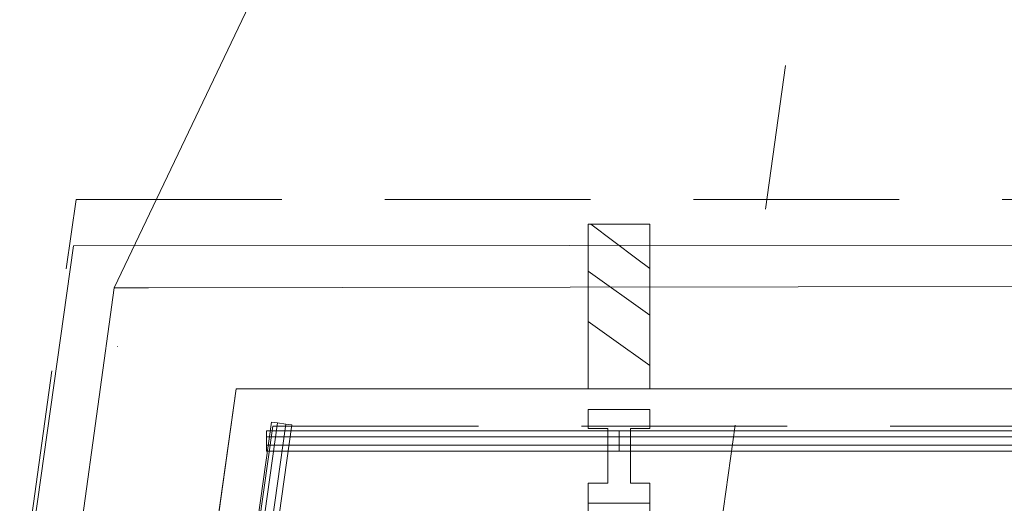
# Model space of a CAD drawing. Header units: millimetres. Extents: x 74467 to 235410, y -65 to 114857.
# Tile 88 of 256: x 85160 to 86117, y 103256 to 103725. Entities that reach past the tile are written whole.
import ezdxf
from ezdxf.enums import TextEntityAlignment as Align

# ---------------------------------------------------------------- set-up
doc = ezdxf.new("R2010")
doc.units = ezdxf.units.MM
doc.header["$MEASUREMENT"] = 0
for name, pattern in [('Katkend topelt', [1093.611073, 529.166651, -211.666656, 141.111112, -211.666656]), ('Katkend varjatud', [300, 200, -100]), ('Wipeout_Contour', [1000, 0, -1000])]:
    doc.linetypes.add(name, pattern=pattern)
for name, color, linetype in [('00 Kunstikonkursi LÜ jaoks asendi 2D', 7, 'Continuous'), ('00 Teljed.AR', 7, 'Continuous'), ('1245 Klaasfassaadid.AR', 7, 'Continuous'), ('1247 Lamellid.AR', 7, 'Continuous'), ('1248 Vihmaveerennid.AR', 7, 'Continuous')]:
    doc.layers.add(name, color=color, linetype=linetype)
doc.styles.add('GENERATED_STYLE_3', font='txt')
pattern_1 = [(45, (0, 0), (-176.7767, 176.7767), []), (45, (-35.36, 35.36), (-176.7767, 176.7767), []), (45, (-70.7, 70.7), (-176.7767, 176.7767), [])]

# ---------------------------------------------------------------- blocks, each defined once
blk = doc.blocks.new('Beam_7_1', base_point=(85231.4, 103526.87))
at = {"color": 254, "linetype": 'Wipeout_Contour', "lineweight": 0, "ltscale": 537939.679351}
blk.add_wipeout([(85370.48, 103366.87), (86567.61, 103366.87), (86567.61, 103526.87), (85231.4, 103526.87)], dxfattribs=at).dxf.layer = '1247 Lamellid.AR'
at = {"layer": '1247 Lamellid.AR', "color": 7, "linetype": 'Continuous', "lineweight": 13, "flags": 128}
for points in [[(85231.4, 103526.87), (86567.61, 103526.87)], [(85370.48, 103366.87), (86567.61, 103366.87)]]:
    blk.add_lwpolyline(points, dxfattribs=at)
blk = doc.blocks.new('Beam_23_1', base_point=(85231.4, 103526.87))
at = {"color": 254, "linetype": 'Wipeout_Contour', "lineweight": 0, "ltscale": 527440.435451}
blk.add_wipeout([(85231.4, 103526.87), (84492.16, 98266.92), (84650.6, 98244.65), (85370.48, 103366.87)], dxfattribs=at).dxf.layer = '1247 Lamellid.AR'
at = {"layer": '1247 Lamellid.AR', "color": 7, "linetype": 'Continuous', "lineweight": 13, "flags": 128}
for points in [[(85231.4, 103526.87), (84492.16, 98266.92)], [(85370.48, 103366.87), (84650.6, 98244.65)]]:
    blk.add_lwpolyline(points, dxfattribs=at)
blk = doc.blocks.new('Beam_47_1', base_point=(85231.4, 103526.87))
at = {"layer": '1247 Lamellid.AR', "color": 7, "linetype": 'Katkend varjatud', "lineweight": 13, "flags": 128}
for points in [[(85231.4, 103526.87), (86567.61, 103526.87)], [(85370.48, 103366.87), (86567.61, 103366.87)]]:
    blk.add_lwpolyline(points, dxfattribs=at)
blk = doc.blocks.new('Beam_48_1', base_point=(85231.4, 103526.87))
at = {"layer": '1247 Lamellid.AR', "color": 7, "linetype": 'Katkend varjatud', "lineweight": 13, "flags": 128}
for points in [[(85231.4, 103526.87), (84492.16, 98266.92)], [(85370.48, 103366.87), (84650.6, 98244.65)]]:
    blk.add_lwpolyline(points, dxfattribs=at)
blk = doc.blocks.new('*X2081')
at = {"layer": '1247 Lamellid.AR', "color": 7, "linetype": 'Continuous', "lineweight": 13}
for p, q in [((85760.04, 103493.11), (85715.13, 103526.87)), ((85772.61, 103483.93), (85760.04, 103493.11)), ((85772.61, 103438.67), (85712.61, 103481.23)), ((85735.19, 103416.19), (85712.61, 103432.28)), ((85772.61, 103389.57), (85735.19, 103416.19))]:
    blk.add_line(p, q, dxfattribs=at)
blk = doc.blocks.new('Column_116_1', base_point=(85742.61, 103366.87))
at = {"layer": '1247 Lamellid.AR', "color": 7, "linetype": 'Continuous', "lineweight": 13, "flags": 128}
blk.add_lwpolyline([(85712.61, 103366.87), (85772.61, 103366.87), (85772.61, 103526.87), (85712.61, 103526.87)], close=True, dxfattribs=at)
at = {"layer": '1247 Lamellid.AR', "color": 7, "lineweight": 15}
blk.add_blockref('*X2081', (0, 0), dxfattribs=at)
blk = doc.blocks.new('Beam_101_1', base_point=(80955.79, 71665.2))
at = {"layer": '1248 Vihmaveerennid.AR', "color": 7, "linetype": 'Katkend varjatud', "lineweight": 13}
for p, q in [((80737.96, 71695.82), (85214.9, 103550.85)), ((80955.79, 71665.2), (85406.11, 103330.88))]:
    blk.add_line(p, q, dxfattribs=at)
blk = doc.blocks.new('Beam_104_1', base_point=(85406.11, 103330.88))
at = {"layer": '1248 Vihmaveerennid.AR', "color": 7, "linetype": 'Katkend varjatud', "lineweight": 13}
for p, q in [((85214.9, 103550.85), (96832.64, 103550.85)), ((85406.11, 103330.88), (96832.64, 103330.88))]:
    blk.add_line(p, q, dxfattribs=at)
blk = doc.blocks.new('Curtain Wall_14_1')
at = {"layer": '1245 Klaasfassaadid.AR', "color": 7, "linetype": 'Continuous', "lineweight": 13, "flags": 128}
for points in [[(85377.63, 103141.12), (85404.84, 103334.8), (85410.79, 103333.96), (85383.57, 103140.29)], [(85383.57, 103140.29), (85410.79, 103333.96), (85418.71, 103332.85), (85391.49, 103139.18)], [(85391.49, 103139.18), (85418.71, 103332.85), (85424.65, 103332.01), (85397.43, 103138.34)]]:
    blk.add_lwpolyline(points, close=True, dxfattribs=at)
blk = doc.blocks.new('Curtain Wall_29_1')
at = {"layer": '1245 Klaasfassaadid.AR', "linetype": 'Continuous', "lineweight": 0, "true_color": 0x000000}
h = blk.add_hatch(dxfattribs=at)
h.set_pattern_fill('Alumiinium_0001', color=178, style=0, pattern_type=2)
h.set_pattern_definition(pattern_1)
h.paths.add_polyline_path([(85772.61, 103346.87), (85712.61, 103346.87), (85712.61, 103328.35), (85731.61, 103328.38), (85731.61, 103335.97), (85753.61, 103335.97), (85753.61, 103328.39), (85772.61, 103328.41)])
h = blk.add_hatch(dxfattribs=at)
h.set_pattern_fill('Alumiinium_0001', color=178, style=0, pattern_type=2)
h.set_pattern_definition(pattern_1)
h.paths.add_polyline_path([(85753.61, 103335.97), (85731.61, 103335.97), (85731.61, 103328.38), (85731.61, 103301.88), (85753.61, 103301.88), (85753.61, 103328.39)])
h = blk.add_hatch(dxfattribs=at)
h.set_pattern_fill('Alumiinium_0001', color=178, style=0, pattern_type=2)
h.set_pattern_definition(pattern_1)
h.paths.add_polyline_path([(85772.61, 103275.38), (85753.61, 103275.38), (85753.61, 103301.88), (85731.61, 103301.88), (85731.61, 103275.38), (85712.61, 103275.38), (85712.61, 103255.88), (85772.61, 103255.88)])
at = {"layer": '1245 Klaasfassaadid.AR', "color": 7, "linetype": 'Continuous', "lineweight": 13}
for p, q in [((85712.61, 103346.87), (85712.61, 103328.35)), ((85772.61, 103346.87), (85712.61, 103346.87)), ((85772.61, 103346.87), (85772.61, 103328.41)), ((85731.61, 103328.38), (85712.61, 103328.35)), ((85772.61, 103328.41), (85753.61, 103328.39)), ((85731.61, 103275.38), (85712.61, 103275.38)), ((85772.61, 103275.38), (85753.61, 103275.38)), ((85772.61, 103255.88), (85712.61, 103255.88))]:
    blk.add_line(p, q, dxfattribs=at)
at = {"layer": '1245 Klaasfassaadid.AR', "color": 7, "linetype": 'Continuous', "lineweight": 13, "flags": 128}
for points in [[(85400.05, 103326.38), (85742.61, 103326.38), (85742.61, 103320.38), (85400.05, 103320.38)], [(85742.61, 103326.38), (86567.61, 103326.38), (86567.61, 103320.38), (85742.61, 103320.38)], [(85400.05, 103320.38), (85742.61, 103320.38), (85742.61, 103312.38), (85400.05, 103312.38)], [(85742.61, 103320.38), (86567.61, 103320.38), (86567.61, 103312.38), (85742.61, 103312.38)], [(85400.05, 103312.38), (85742.61, 103312.38), (85742.61, 103306.38), (85400.05, 103306.38)], [(85742.61, 103312.38), (86567.61, 103312.38), (86567.61, 103306.38), (85742.61, 103306.38)]]:
    blk.add_lwpolyline(points, close=True, dxfattribs=at)
for points in [[(85731.61, 103328.38), (85731.61, 103301.88), (85731.61, 103275.38)], [(85753.61, 103328.39), (85753.61, 103301.88), (85753.61, 103275.38)], [(85712.61, 103275.38), (85712.61, 103255.88), (85712.61, 103095.88)], [(85772.61, 103275.38), (85772.61, 103255.88), (85772.61, 103095.88)]]:
    blk.add_lwpolyline(points, dxfattribs=at)
blk = doc.blocks.new('Standard grid marker_5')
at = {"layer": '00 Teljed.AR', "color": 252, "linetype": 'Katkend topelt', "lineweight": 13, "true_color": 0x8c8d8c}
blk.add_line((500, 0), (55500, 0), dxfattribs=at)
at = {"layer": '00 Teljed.AR', "color": 252, "lineweight": 13, "true_color": 0x8c8d8c, "style": 'GENERATED_STYLE_3'}
for tag, p in [('AC_MarkerText_1_0', (-55.7, -25.43)), ('AC_MarkerText_1_1', (56344.3, -25.43))]:
    blk.add_attdef(tag, text='', height=200, rotation=278, dxfattribs=at).set_placement(p, align=Align.TOP_CENTER)

msp = doc.modelspace()

# ---------------------------------------------------------------- block references
at = {"layer": '1247 Lamellid.AR', "color": 7, "lineweight": 13}
msp.add_blockref('Beam_7_1', (85231.4, 103526.87), dxfattribs=at)

# ---------------------------------------------------------------- next in the draw order: block references
msp.add_blockref('Beam_23_1', (85231.4, 103526.87), dxfattribs=at)

# ---------------------------------------------------------------- next in the draw order: block references
for name in ['Beam_48_1', 'Beam_47_1']:
    msp.add_blockref(name, (85231.4, 103526.87), dxfattribs=at)

# ---------------------------------------------------------------- next in the draw order: wipeouts: each hides what was drawn before it
at = {"color": 254, "linetype": 'Wipeout_Contour', "lineweight": 0, "ltscale": 2114394.831306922}
msp.add_wipeout([(85800.25, 114798.65), (85283.24, 113762.08), (81457.73, 105547.95), (79754.16, 98873.6), (74744.97, 58252.08), (78840.97, 57691.95), (79724.49, 63897.37), (78115.95, 65420.54), (79009.94, 71803.14), (79406.07, 71747.66), (79876.29, 75104.89), (81262.75, 74910.7), (81927.68, 79472.56), (80911.87, 79614.84), (81132.41, 81189.47), (82153.05, 81046.52), (85252.01, 103464.94), (90613.76, 114702.21)], dxfattribs=at).dxf.layer = '00 Kunstikonkursi LÜ jaoks asendi 2D'

# ---------------------------------------------------------------- next in the draw order: linework, layer by layer
at = {"layer": '00 Kunstikonkursi LÜ jaoks asendi 2D', "color": 63, "linetype": 'Continuous', "lineweight": 13, "true_color": 0xbcc992}
for p, q in [((85252.01, 103464.94), (90613.76, 114702.21)), ((82153.05, 81046.52), (85252.01, 103464.94))]:
    msp.add_line(p, q, dxfattribs=at)
at = {"layer": '00 Kunstikonkursi LÜ jaoks asendi 2D', "color": 7, "linetype": 'Continuous', "lineweight": 13, "flags": 128}
msp.add_lwpolyline([(85800.25, 114798.65), (85283.24, 113762.08), (81457.73, 105547.95), (79754.16, 98873.6), (74744.97, 58252.08), (78840.97, 57691.95), (79724.49, 63897.37), (78115.95, 65420.54), (79009.94, 71803.14), (79406.07, 71747.66), (79876.29, 75104.89), (81262.75, 74910.7), (81927.68, 79472.56), (80911.87, 79614.84), (81132.41, 81189.47), (82153.05, 81046.52), (85252.01, 103464.94), (90613.76, 114702.21)], close=True, dxfattribs=at)
msp.add_lwpolyline([(85800.25, 114798.65), (85283.24, 113762.08), (81457.73, 105547.95), (79754.16, 98873.6), (74744.97, 58252.08), (78840.97, 57691.95), (79724.49, 63897.37), (78115.95, 65420.54), (79009.94, 71803.14), (79406.07, 71747.66), (79876.29, 75104.89), (81262.75, 74910.7), (81927.68, 79472.56), (80911.87, 79614.84), (81132.41, 81189.47), (82153.05, 81046.52), (85252.01, 103464.94), (90613.76, 114702.21)], close=True, dxfattribs=at)
msp.add_lwpolyline([(85800.25, 114798.65), (85283.24, 113762.08), (81457.73, 105547.95), (79754.16, 98873.6), (74744.97, 58252.08), (78840.97, 57691.95), (79724.49, 63897.37), (78115.95, 65420.54), (79009.94, 71803.14), (79406.07, 71747.66), (79876.29, 75104.89), (81262.75, 74910.7), (81927.68, 79472.56), (80911.87, 79614.84), (81132.41, 81189.47), (82153.05, 81046.52), (85252.01, 103464.94), (90613.76, 114702.21)], close=True, dxfattribs=at)
msp.add_lwpolyline([(85800.25, 114798.65), (85283.24, 113762.08), (81457.73, 105547.95), (79754.16, 98873.6), (74744.97, 58252.08), (78840.97, 57691.95), (79724.49, 63897.37), (78115.95, 65420.54), (79009.94, 71803.14), (79406.07, 71747.66), (79876.29, 75104.89), (81262.75, 74910.7), (81927.68, 79472.56), (80911.87, 79614.84), (81132.41, 81189.47), (82153.05, 81046.52), (85252.01, 103464.94), (90613.76, 114702.21)], close=True, dxfattribs=at)

# ---------------------------------------------------------------- next in the draw order: wipeouts: each hides what was drawn before it
at = {"color": 254, "linetype": 'Wipeout_Contour', "lineweight": 0, "ltscale": 1106957.325690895}
msp.add_wipeout([(86371.61, 105811.43), (85252.01, 103464.94), (118693.51, 103518.11), (139774.07, 103480.61), (139783.71, 82997.03), (142852.78, 81554), (142830.82, 105959.24)], dxfattribs=at).dxf.layer = '00 Kunstikonkursi LÜ jaoks asendi 2D'

# ---------------------------------------------------------------- next in the draw order: linework, layer by layer
at = {"layer": '00 Kunstikonkursi LÜ jaoks asendi 2D', "color": 63, "linetype": 'Continuous', "lineweight": 13, "true_color": 0xbcc992}
for p, q in [((86371.61, 105811.43), (85252.01, 103464.94)), ((85252.01, 103464.94), (118693.51, 103518.11))]:
    msp.add_line(p, q, dxfattribs=at)
at = {"layer": '00 Kunstikonkursi LÜ jaoks asendi 2D', "color": 7, "linetype": 'Continuous', "lineweight": 13, "flags": 128}
for points in [[(86371.61, 105811.43), (85252.01, 103464.94), (118693.51, 103518.11), (118693.15, 104286.67), (117103.15, 104285.92), (117103.51, 103520.94), (139774.07, 103480.61), (139783.71, 82997.03), (142852.78, 81554), (142830.82, 105959.24)], [(86371.61, 105811.43), (85252.01, 103464.94), (118693.51, 103518.11), (118693.15, 104286.67), (117103.15, 104285.92), (117103.51, 103520.94), (139774.07, 103480.61), (139783.71, 82997.03), (142852.78, 81554), (142830.82, 105959.24)], [(86371.61, 105811.43), (85252.01, 103464.94), (118693.51, 103518.11), (118693.15, 104286.67), (117103.15, 104285.92), (117103.51, 103520.94), (139774.07, 103480.61), (139783.71, 82997.03), (142852.78, 81554), (142830.82, 105959.24)], [(86371.61, 105811.43), (85252.01, 103464.94), (118693.51, 103518.11), (118693.15, 104286.67), (117103.15, 104285.92), (117103.51, 103520.94), (139774.07, 103480.61), (139783.71, 82997.03), (142852.78, 81554), (142830.82, 105959.24)], [(85212.3, 103505.93), (80740.08, 71575.34), (94838.97, 69600.78), (97910.79, 91471.6), (123957.76, 87832.01), (121631.91, 71230.03), (139853.7, 71250.65), (139838.51, 103531.64)], [(85255.14, 103407.99), (85255.15, 103407.99), (85255.16, 103407.99), (85255.17, 103407.98), (85255.19, 103407.98), (85255.19, 103407.97), (85255.2, 103407.96), (85255.2, 103407.94), (85255.2, 103407.93), (85255.2, 103407.92), (85255.19, 103407.91), (85255.19, 103407.9), (85255.18, 103407.89), (85255.16, 103407.89), (85255.15, 103407.89), (85255.14, 103407.89), (85255.13, 103407.89), (85255.12, 103407.9), (85255.11, 103407.91), (85255.1, 103407.92), (85255.1, 103407.93), (85255.1, 103407.95), (85255.11, 103407.96), (85255.11, 103407.97), (85255.12, 103407.98)]]:
    msp.add_lwpolyline(points, close=True, dxfattribs=at)

# ---------------------------------------------------------------- next in the draw order: block references
at = {"layer": '1247 Lamellid.AR', "color": 7, "lineweight": 15}
msp.add_blockref('Column_116_1', (85742.61, 103366.87), dxfattribs=at)
at = {"layer": '1248 Vihmaveerennid.AR', "color": 7, "lineweight": 13}
for name, p in [('Beam_101_1', (80955.79, 71665.2)), ('Beam_104_1', (85406.11, 103330.88))]:
    msp.add_blockref(name, p, dxfattribs=at)

# ---------------------------------------------------------------- next in the draw order: block references
at = {"layer": '1245 Klaasfassaadid.AR', "linetype": 'Continuous', "lineweight": 0}
msp.add_blockref('Curtain Wall_14_1', (0, 0), dxfattribs=at)

# ---------------------------------------------------------------- next in the draw order: block references
msp.add_blockref('Curtain Wall_29_1', (0, 0), dxfattribs=at)

# ---------------------------------------------------------------- next in the draw order: block references
at = {"layer": '00 Teljed.AR', "color": 7, "linetype": 'Continuous', "lineweight": 13, "zscale": 1000, "rotation": 82}
msp.add_blockref('Standard grid marker_5', (78710.82, 52496.07), dxfattribs=at)

doc.saveas('drawing.dxf')
